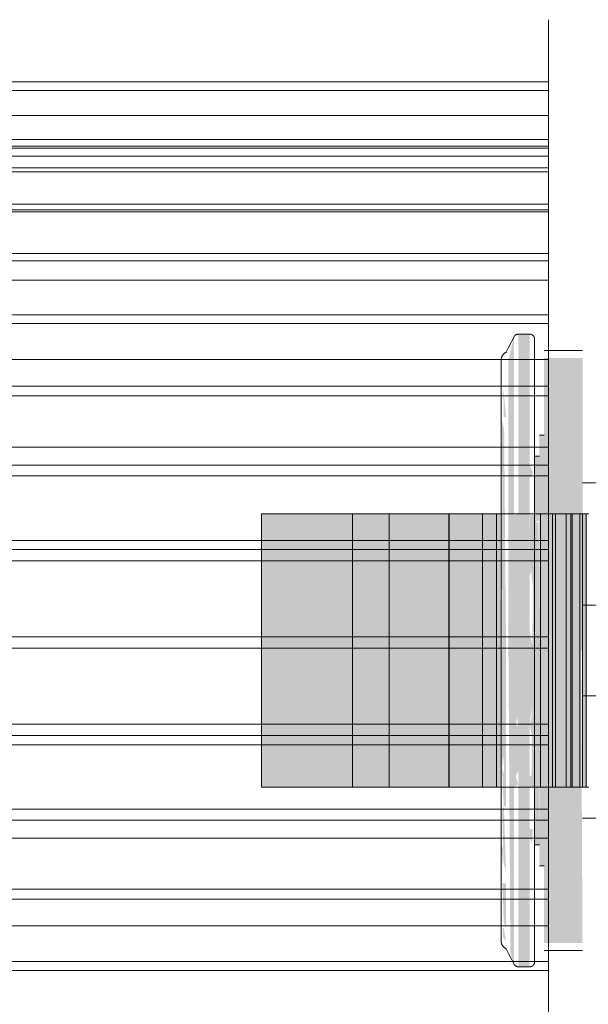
# Model space of a CAD drawing. Header units: metres. Extents: x -54598 to 1827199, y -329446 to -256744.
# Tile 122 of 256: x 27779 to 28016, y -268202 to -267791. Entities that reach past the tile are written whole.
import ezdxf

# ---------------------------------------------------------------- set-up
doc = ezdxf.new("R2010")
doc.units = ezdxf.units.M
doc.layers.add('M-EQPM', color=7, linetype='Continuous', lineweight=20)
doc.layers.add('P-PIPE', color=7, linetype='Continuous', lineweight=20)

# ---------------------------------------------------------------- blocks, each defined once
blk = doc.blocks.new('Tecofi_VPI4448-02_Затвор дисковый поворотный с ручкой - Затвор дисковый поворотный_VPI 4448-02-669455-В_Этаж 01_Сводный')
at = {"layer": 'P-PIPE', "color": 1}
for p, q in [((-947.65, 27833.05), (-948.81, 27830.81)), ((-944.36, 27833.6), (-946.77, 27833.6)), ((-948.81, 27830.81), (-949.31, 27829.84)), ((-933.36, 27830.18), (-941.36, 27830.18)), ((-941.36, 27812.53), (-942.36, 27812.53)), ((-942.36, 27808.14), (-943.36, 27808.14)), ((-923.36, 27802.58), (-933.36, 27802.58)), ((-1000.36, 27796.08), (-981.36, 27796.08)), ((-997.36, 27796.08), (-1000.36, 27796.08)), ((-1000.36, 27739.08), (-1000.36, 27796.08)), ((-981.36, 27796.08), (-982.36, 27796.08)), ((-981.36, 27796.08), (-981.36, 27739.08)), ((-981.36, 27796.08), (-978.51, 27796.08)), ((-973.72, 27796.08), (-981.36, 27796.08)), ((-981.36, 27739.08), (-981.36, 27796.08)), ((-978.51, 27796.08), (-955.1, 27796.08)), ((-973.72, 27739.08), (-973.72, 27796.08)), ((-962.96, 27796.08), (-964.19, 27796.08)), ((-961.26, 27796.08), (-961.17, 27796.08)), ((-961.26, 27739.08), (-961.26, 27796.08)), ((-961.24, 27739.08), (-961.24, 27796.08)), ((-961.17, 27796.08), (-951.28, 27796.08)), ((-961.17, 27739.08), (-961.17, 27796.08)), ((-955.1, 27796.08), (-950.36, 27796.08)), ((-954.2, 27739.08), (-954.2, 27796.08)), ((-951.28, 27796.08), (-939.61, 27796.08)), ((-951.28, 27739.08), (-951.28, 27796.08)), ((-950.36, 27739.08), (-950.36, 27796.08)), ((-950.36, 27796.08), (-933.36, 27796.08)), ((-950.36, 27739.08), (-950.36, 27796.08)), ((-942.15, 27796.08), (-942.15, 27739.08)), ((-939.61, 27796.08), (-939.86, 27796.08)), ((-939.86, 27796.08), (-937.95, 27796.08)), ((-939.6, 27739.08), (-939.6, 27796.08)), ((-938.97, 27796.08), (-938.97, 27739.08)), ((-937.95, 27796.08), (-937.5, 27796.08)), ((-937.5, 27796.08), (-936.76, 27796.08)), ((-934.97, 27796.08), (-937.15, 27796.08)), ((-936.76, 27796.08), (-936.97, 27796.08)), ((-936.97, 27796.08), (-935.17, 27796.08)), ((-936.75, 27739.08), (-936.75, 27796.08)), ((-935.49, 27796.08), (-936.17, 27796.08)), ((-935.79, 27796.08), (-935.79, 27739.08)), ((-935.55, 27796.08), (-935.49, 27796.08)), ((-935.55, 27739.08), (-935.55, 27796.08)), ((-935.49, 27739.08), (-935.49, 27796.08)), ((-935.17, 27796.08), (-934.76, 27796.08)), ((-934.76, 27796.08), (-933.91, 27796.08)), ((-933.91, 27796.08), (-934.09, 27796.08)), ((-934.09, 27796.08), (-932.39, 27796.08)), ((-933.9, 27739.08), (-933.9, 27796.08)), ((-933.36, 27739.08), (-933.36, 27796.08)), ((-932.61, 27796.08), (-932.61, 27739.08)), ((-932.39, 27796.08), (-932.02, 27796.08)), ((-818.95, 27777.03), (-933.36, 27777.03)), ((-949.31, 27767.58), (-949.31, 27767.58)), ((-949.31, 27767.58), (-949.31, 27767.58)), ((-943.36, 27767.58), (-943.36, 27767.58)), ((-943.36, 27767.58), (-943.36, 27767.58)), ((-942.36, 27767.58), (-942.36, 27767.58)), ((-942.36, 27767.58), (-942.36, 27767.58)), ((-942.36, 27767.58), (-942.36, 27767.58)), ((-942.36, 27767.58), (-942.36, 27767.58)), ((-941.36, 27767.58), (-941.36, 27767.58)), ((-941.36, 27767.58), (-941.36, 27767.58)), ((-941.36, 27767.58), (-941.36, 27767.58)), ((-941.36, 27767.58), (-941.36, 27767.58)), ((-933.36, 27767.58), (-933.36, 27767.58)), ((-933.36, 27767.58), (-933.36, 27767.58)), ((-933.36, 27767.58), (-933.36, 27767.58)), ((-933.36, 27767.58), (-933.36, 27767.58)), ((-933.36, 27767.58), (-933.36, 27767.58)), ((-933.36, 27767.58), (-933.36, 27767.58)), ((-933.36, 27758.13), (-818.95, 27758.13)), ((-1000.36, 27739.08), (-997.36, 27739.08)), ((-981.36, 27739.08), (-1000.36, 27739.08)), ((-982.36, 27739.08), (-981.36, 27739.08)), ((-981.36, 27739.08), (-973.72, 27739.08)), ((-978.51, 27739.08), (-981.36, 27739.08)), ((-955.1, 27739.08), (-978.51, 27739.08)), ((-964.19, 27739.08), (-962.96, 27739.08)), ((-961.17, 27739.08), (-961.26, 27739.08)), ((-951.28, 27739.08), (-961.17, 27739.08)), ((-950.36, 27739.08), (-955.1, 27739.08)), ((-939.61, 27739.08), (-951.28, 27739.08)), ((-933.36, 27739.08), (-950.36, 27739.08)), ((-937.95, 27739.08), (-939.86, 27739.08)), ((-939.86, 27739.08), (-939.61, 27739.08)), ((-937.5, 27739.08), (-937.95, 27739.08)), ((-936.76, 27739.08), (-937.5, 27739.08)), ((-937.15, 27739.08), (-934.97, 27739.08)), ((-935.17, 27739.08), (-936.97, 27739.08)), ((-936.97, 27739.08), (-936.76, 27739.08)), ((-936.17, 27739.08), (-935.49, 27739.08)), ((-935.49, 27739.08), (-935.55, 27739.08)), ((-934.76, 27739.08), (-935.17, 27739.08)), ((-933.91, 27739.08), (-934.76, 27739.08)), ((-932.39, 27739.08), (-934.09, 27739.08)), ((-934.09, 27739.08), (-933.91, 27739.08)), ((-932.02, 27739.08), (-932.39, 27739.08)), ((-933.36, 27732.58), (-923.36, 27732.58)), ((-943.36, 27727.02), (-942.36, 27727.02)), ((-942.36, 27722.63), (-941.36, 27722.63)), ((-949.31, 27705.32), (-948.81, 27704.35)), ((-941.36, 27704.98), (-933.36, 27704.98)), ((-948.81, 27704.35), (-947.65, 27702.1)), ((-946.77, 27701.56), (-944.36, 27701.56))]:
    blk.add_line(p, q, dxfattribs=at)
at = {"layer": 'P-PIPE', "color": 1, "flags": 128}
for points in [[(-947.65, 27833.05), (-947.64, 27833.09), (-947.62, 27833.12), (-947.59, 27833.16), (-947.57, 27833.19), (-947.55, 27833.22), (-947.52, 27833.25), (-947.49, 27833.28), (-947.47, 27833.31), (-947.44, 27833.34), (-947.41, 27833.36), (-947.38, 27833.39), (-947.34, 27833.41), (-947.31, 27833.44), (-947.28, 27833.46), (-947.24, 27833.48), (-947.21, 27833.49), (-947.17, 27833.51), (-947.13, 27833.53), (-947.09, 27833.54), (-947.06, 27833.55), (-947.02, 27833.56), (-946.98, 27833.57), (-946.94, 27833.58), (-946.9, 27833.59), (-946.86, 27833.59), (-946.82, 27833.6), (-946.78, 27833.6), (-946.77, 27833.6)], [(-944.36, 27833.6), (-944.32, 27833.6), (-944.28, 27833.59), (-944.24, 27833.59), (-944.2, 27833.58), (-944.16, 27833.58), (-944.12, 27833.57), (-944.08, 27833.56), (-944.04, 27833.55), (-944.01, 27833.53), (-943.97, 27833.52), (-943.93, 27833.5), (-943.9, 27833.48), (-943.86, 27833.46), (-943.83, 27833.44), (-943.79, 27833.42), (-943.76, 27833.4), (-943.73, 27833.37), (-943.7, 27833.35), (-943.67, 27833.32), (-943.64, 27833.29), (-943.61, 27833.26), (-943.59, 27833.23), (-943.56, 27833.2), (-943.54, 27833.17), (-943.52, 27833.14), (-943.5, 27833.1), (-943.48, 27833.07), (-943.46, 27833.03), (-943.44, 27833), (-943.43, 27832.96), (-943.41, 27832.92), (-943.4, 27832.88), (-943.39, 27832.84), (-943.38, 27832.81), (-943.37, 27832.77), (-943.37, 27832.73), (-943.36, 27832.69), (-943.36, 27832.65), (-943.36, 27832.61), (-943.36, 27832.6)], [(-943.36, 27767.58), (-943.36, 27770.18), (-943.36, 27772.77), (-943.36, 27775.36), (-943.36, 27777.94), (-943.36, 27780.5), (-943.36, 27783.03), (-943.36, 27785.55), (-943.36, 27788.03), (-943.36, 27790.48), (-943.36, 27792.9), (-943.36, 27795.27), (-943.36, 27797.6), (-943.36, 27799.88), (-943.36, 27802.12), (-943.36, 27804.29), (-943.36, 27806.41), (-943.36, 27808.46), (-943.36, 27810.45), (-943.36, 27812.37), (-943.36, 27814.22), (-943.36, 27815.99), (-943.36, 27817.69), (-943.36, 27819.31), (-943.36, 27820.84), (-943.36, 27822.29), (-943.36, 27823.65), (-943.36, 27824.92), (-943.36, 27826.1), (-943.36, 27827.19), (-943.36, 27828.18), (-943.36, 27829.07), (-943.36, 27829.87), (-943.36, 27830.56), (-943.36, 27831.16), (-943.36, 27831.65), (-943.36, 27832.04), (-943.36, 27832.33), (-943.36, 27832.51), (-943.36, 27832.59), (-943.36, 27832.6)], [(-943.36, 27832.6), (-943.36, 27832.54), (-943.36, 27832.39), (-943.36, 27832.13), (-943.36, 27831.77), (-943.36, 27831.3), (-943.36, 27830.73), (-943.36, 27830.06), (-943.36, 27829.3), (-943.36, 27828.43), (-943.36, 27827.46), (-943.36, 27826.4), (-943.36, 27825.25), (-943.36, 27824), (-943.36, 27822.67), (-943.36, 27821.24), (-943.36, 27819.73), (-943.36, 27818.13), (-943.36, 27816.46), (-943.36, 27814.71), (-943.36, 27812.88), (-943.36, 27810.98), (-943.36, 27809), (-943.36, 27806.97), (-943.36, 27804.87), (-943.36, 27802.71), (-943.36, 27800.49), (-943.36, 27798.22), (-943.36, 27795.91), (-943.36, 27793.54), (-943.36, 27791.14), (-943.36, 27788.7), (-943.36, 27786.22), (-943.36, 27783.71), (-943.36, 27781.18), (-943.36, 27778.63), (-943.36, 27776.06), (-943.36, 27773.47), (-943.36, 27770.88), (-943.36, 27768.28), (-943.36, 27767.58)], [(-950.36, 27828.08), (-950.36, 27828.16), (-950.35, 27828.24), (-950.34, 27828.32), (-950.33, 27828.4), (-950.32, 27828.48), (-950.3, 27828.55), (-950.28, 27828.63), (-950.26, 27828.71), (-950.23, 27828.78), (-950.2, 27828.86), (-950.17, 27828.93), (-950.13, 27829), (-950.09, 27829.07), (-950.05, 27829.14), (-950.01, 27829.21), (-949.96, 27829.27), (-949.91, 27829.34), (-949.86, 27829.4), (-949.81, 27829.46), (-949.75, 27829.51), (-949.69, 27829.57), (-949.63, 27829.62), (-949.57, 27829.67), (-949.5, 27829.72), (-949.44, 27829.76), (-949.37, 27829.8), (-949.31, 27829.84)], [(-950.36, 27767.58), (-950.36, 27770), (-950.36, 27772.41), (-950.36, 27774.82), (-950.36, 27777.22), (-950.36, 27779.6), (-950.36, 27781.96), (-950.36, 27784.3), (-950.36, 27786.61), (-950.36, 27788.89), (-950.36, 27791.14), (-950.36, 27793.35), (-950.36, 27795.52), (-950.36, 27797.64), (-950.36, 27799.72), (-950.36, 27801.74), (-950.36, 27803.71), (-950.36, 27805.62), (-950.36, 27807.47), (-950.36, 27809.26), (-950.36, 27810.98), (-950.36, 27812.63), (-950.36, 27814.21), (-950.36, 27815.71), (-950.36, 27817.14), (-950.36, 27818.49), (-950.36, 27819.75), (-950.36, 27820.94), (-950.36, 27822.03), (-950.36, 27823.05), (-950.36, 27823.97), (-950.36, 27824.8), (-950.36, 27825.54), (-950.36, 27826.19), (-950.36, 27826.74), (-950.36, 27827.2), (-950.36, 27827.56), (-950.36, 27827.83), (-950.36, 27828), (-950.36, 27828.07), (-950.36, 27828.08)], [(-950.36, 27828.08), (-950.36, 27828.03), (-950.36, 27827.88), (-950.36, 27827.64), (-950.36, 27827.31), (-950.36, 27826.87), (-950.36, 27826.34), (-950.36, 27825.72), (-950.36, 27825.01), (-950.36, 27824.2), (-950.36, 27823.3), (-950.36, 27822.32), (-950.36, 27821.24), (-950.36, 27820.08), (-950.36, 27818.84), (-950.36, 27817.51), (-950.36, 27816.11), (-950.36, 27814.62), (-950.36, 27813.06), (-950.36, 27811.43), (-950.36, 27809.73), (-950.36, 27807.96), (-950.36, 27806.13), (-950.36, 27804.23), (-950.36, 27802.28), (-950.36, 27800.27), (-950.36, 27798.2), (-950.36, 27796.09), (-950.36, 27793.94), (-950.36, 27791.74), (-950.36, 27789.5), (-950.36, 27787.23), (-950.36, 27784.92), (-950.36, 27782.59), (-950.36, 27780.24), (-950.36, 27777.86), (-950.36, 27775.47), (-950.36, 27773.06), (-950.36, 27770.65), (-950.36, 27768.23), (-950.36, 27767.58)], [(-950.36, 27767.58), (-950.36, 27765.16), (-950.36, 27762.74), (-950.36, 27760.34), (-950.36, 27757.94), (-950.36, 27755.56), (-950.36, 27753.2), (-950.36, 27750.86), (-950.36, 27748.55), (-950.36, 27746.27), (-950.36, 27744.02), (-950.36, 27741.81), (-950.36, 27739.64), (-950.36, 27737.52), (-950.36, 27735.44), (-950.36, 27733.42), (-950.36, 27731.45), (-950.36, 27729.54), (-950.36, 27727.69), (-950.36, 27725.9), (-950.36, 27724.18), (-950.36, 27722.53), (-950.36, 27720.95), (-950.36, 27719.44), (-950.36, 27718.02), (-950.36, 27716.67), (-950.36, 27715.4), (-950.36, 27714.22), (-950.36, 27713.12), (-950.36, 27712.11), (-950.36, 27711.19), (-950.36, 27710.36), (-950.36, 27709.62), (-950.36, 27708.97), (-950.36, 27708.42), (-950.36, 27707.96), (-950.36, 27707.6), (-950.36, 27707.33), (-950.36, 27707.16), (-950.36, 27707.08), (-950.36, 27707.08)], [(-950.36, 27707.08), (-950.36, 27707.13), (-950.36, 27707.27), (-950.36, 27707.51), (-950.36, 27707.85), (-950.36, 27708.28), (-950.36, 27708.81), (-950.36, 27709.43), (-950.36, 27710.15), (-950.36, 27710.96), (-950.36, 27711.85), (-950.36, 27712.84), (-950.36, 27713.92), (-950.36, 27715.08), (-950.36, 27716.32), (-950.36, 27717.65), (-950.36, 27719.05), (-950.36, 27720.54), (-950.36, 27722.09), (-950.36, 27723.73), (-950.36, 27725.43), (-950.36, 27727.2), (-950.36, 27729.03), (-950.36, 27730.93), (-950.36, 27732.88), (-950.36, 27734.89), (-950.36, 27736.95), (-950.36, 27739.06), (-950.36, 27741.22), (-950.36, 27743.42), (-950.36, 27745.66), (-950.36, 27747.93), (-950.36, 27750.23), (-950.36, 27752.56), (-950.36, 27754.92), (-950.36, 27757.3), (-950.36, 27759.69), (-950.36, 27762.09), (-950.36, 27764.51), (-950.36, 27766.93), (-950.36, 27767.58)], [(-943.36, 27767.58), (-943.36, 27764.98), (-943.36, 27762.38), (-943.36, 27759.79), (-943.36, 27757.22), (-943.36, 27754.66), (-943.36, 27752.12), (-943.36, 27749.61), (-943.36, 27747.13), (-943.36, 27744.67), (-943.36, 27742.26), (-943.36, 27739.88), (-943.36, 27737.55), (-943.36, 27735.27), (-943.36, 27733.04), (-943.36, 27730.87), (-943.36, 27728.75), (-943.36, 27726.7), (-943.36, 27724.71), (-943.36, 27722.79), (-943.36, 27720.94), (-943.36, 27719.16), (-943.36, 27717.47), (-943.36, 27715.85), (-943.36, 27714.32), (-943.36, 27712.87), (-943.36, 27711.51), (-943.36, 27710.24), (-943.36, 27709.06), (-943.36, 27707.97), (-943.36, 27706.98), (-943.36, 27706.09), (-943.36, 27705.29), (-943.36, 27704.59), (-943.36, 27704), (-943.36, 27703.51), (-943.36, 27703.12), (-943.36, 27702.83), (-943.36, 27702.64), (-943.36, 27702.56), (-943.36, 27702.56)], [(-943.36, 27702.56), (-943.36, 27702.61), (-943.36, 27702.77), (-943.36, 27703.03), (-943.36, 27703.39), (-943.36, 27703.86), (-943.36, 27704.42), (-943.36, 27705.09), (-943.36, 27705.86), (-943.36, 27706.73), (-943.36, 27707.69), (-943.36, 27708.75), (-943.36, 27709.91), (-943.36, 27711.15), (-943.36, 27712.49), (-943.36, 27713.92), (-943.36, 27715.43), (-943.36, 27717.02), (-943.36, 27718.7), (-943.36, 27720.45), (-943.36, 27722.28), (-943.36, 27724.18), (-943.36, 27726.15), (-943.36, 27728.19), (-943.36, 27730.29), (-943.36, 27732.45), (-943.36, 27734.66), (-943.36, 27736.93), (-943.36, 27739.25), (-943.36, 27741.61), (-943.36, 27744.02), (-943.36, 27746.46), (-943.36, 27748.94), (-943.36, 27751.44), (-943.36, 27753.97), (-943.36, 27756.53), (-943.36, 27759.1), (-943.36, 27761.68), (-943.36, 27764.28), (-943.36, 27766.88), (-943.36, 27767.58)], [(-949.31, 27705.32), (-949.38, 27705.36), (-949.44, 27705.4), (-949.51, 27705.44), (-949.57, 27705.49), (-949.64, 27705.54), (-949.7, 27705.59), (-949.76, 27705.65), (-949.81, 27705.71), (-949.87, 27705.76), (-949.92, 27705.83), (-949.97, 27705.89), (-950.01, 27705.95), (-950.06, 27706.02), (-950.1, 27706.09), (-950.13, 27706.16), (-950.17, 27706.23), (-950.2, 27706.31), (-950.23, 27706.38), (-950.26, 27706.46), (-950.28, 27706.53), (-950.3, 27706.61), (-950.32, 27706.69), (-950.33, 27706.77), (-950.34, 27706.85), (-950.35, 27706.93), (-950.36, 27707.01), (-950.36, 27707.08)], [(-946.77, 27701.56), (-946.81, 27701.56), (-946.84, 27701.56), (-946.88, 27701.57), (-946.92, 27701.57), (-946.96, 27701.58), (-947, 27701.59), (-947.04, 27701.6), (-947.08, 27701.61), (-947.12, 27701.62), (-947.15, 27701.64), (-947.19, 27701.66), (-947.23, 27701.67), (-947.26, 27701.69), (-947.3, 27701.71), (-947.33, 27701.73), (-947.36, 27701.76), (-947.39, 27701.78), (-947.42, 27701.81), (-947.45, 27701.84), (-947.48, 27701.86), (-947.51, 27701.89), (-947.54, 27701.92), (-947.56, 27701.95), (-947.58, 27701.99), (-947.61, 27702.02), (-947.63, 27702.05), (-947.65, 27702.09), (-947.65, 27702.1)], [(-943.36, 27702.56), (-943.36, 27702.52), (-943.36, 27702.48), (-943.36, 27702.44), (-943.37, 27702.4), (-943.38, 27702.36), (-943.39, 27702.32), (-943.4, 27702.28), (-943.41, 27702.25), (-943.42, 27702.21), (-943.44, 27702.17), (-943.45, 27702.13), (-943.47, 27702.1), (-943.49, 27702.06), (-943.51, 27702.03), (-943.53, 27702), (-943.56, 27701.96), (-943.58, 27701.93), (-943.61, 27701.9), (-943.63, 27701.87), (-943.66, 27701.84), (-943.69, 27701.82), (-943.72, 27701.79), (-943.75, 27701.76), (-943.78, 27701.74), (-943.82, 27701.72), (-943.85, 27701.7), (-943.89, 27701.68), (-943.92, 27701.66), (-943.96, 27701.64), (-944, 27701.63), (-944.03, 27701.61), (-944.07, 27701.6), (-944.11, 27701.59), (-944.15, 27701.58), (-944.19, 27701.57), (-944.23, 27701.57), (-944.27, 27701.56), (-944.31, 27701.56), (-944.35, 27701.56), (-944.36, 27701.56)]]:
    blk.add_lwpolyline(points, dxfattribs=at)
blk = doc.blocks.new('ìáß_ß_Stratos_GIGA_Wilo - Stratos GIGA 100_3-33_22-669461-В_Этаж 01_Сводный')
at = {"layer": 'M-EQPM', "color": 1}
for p, q in [((-940.46, 27639.23), (-940.46, 27899.23)), ((-940.46, 27899.23), (-940.46, 27639.23)), ((-940.46, 27886.23), (-1152.77, 27886.23)), ((-940.46, 27884.47), (-1152.77, 27884.47)), ((-940.46, 27884.47), (-1152.77, 27884.47)), ((-940.46, 27885.03), (-940.46, 27885.03)), ((-940.46, 27885.03), (-940.46, 27874.23)), ((-940.46, 27883.48), (-940.46, 27883.06)), ((-940.46, 27883.06), (-940.46, 27883.48)), ((-940.46, 27883.48), (-940.46, 27872.84)), ((-940.46, 27883.06), (-940.46, 27872.43)), ((-940.46, 27879.25), (-1152.77, 27879.25)), ((-940.46, 27879.25), (-1152.77, 27879.25)), ((-940.46, 27878.46), (-940.46, 27877.64)), ((-940.46, 27877.64), (-940.46, 27878.46)), ((-940.46, 27878.46), (-940.46, 27868.31)), ((-940.46, 27877.64), (-940.46, 27867.49)), ((-1152.77, 27874.23), (-940.46, 27874.23)), ((-940.46, 27874.23), (-1152.77, 27874.23)), ((-1152.77, 27872.84), (-940.46, 27872.84)), ((-1152.77, 27872.84), (-940.46, 27872.84)), ((-1152.77, 27872.43), (-940.46, 27872.43)), ((-1152.77, 27872.43), (-940.46, 27872.43)), ((-940.46, 27872.84), (-940.46, 27872.43)), ((-940.46, 27870.71), (-1152.77, 27870.71)), ((-940.46, 27870.71), (-1152.77, 27870.71)), ((-940.46, 27870.11), (-940.46, 27868.92)), ((-940.46, 27868.92), (-940.46, 27870.11)), ((-940.46, 27870.11), (-940.46, 27860.76)), ((-1152.77, 27868.31), (-940.46, 27868.31)), ((-1152.77, 27868.31), (-940.46, 27868.31)), ((-1152.77, 27867.49), (-940.46, 27867.49)), ((-1152.77, 27867.49), (-940.46, 27867.49)), ((-940.46, 27868.92), (-940.46, 27859.56)), ((-940.46, 27868.31), (-940.46, 27867.49)), ((-1152.77, 27860.76), (-940.46, 27860.76)), ((-1152.77, 27860.76), (-940.46, 27860.76)), ((-1152.77, 27859.56), (-940.46, 27859.56)), ((-1152.77, 27859.56), (-940.46, 27859.56)), ((-940.46, 27859.14), (-1152.77, 27859.14)), ((-940.46, 27859.14), (-1152.77, 27859.14)), ((-940.46, 27860.76), (-940.46, 27859.56)), ((-940.46, 27858.71), (-940.46, 27857.17)), ((-940.46, 27857.17), (-940.46, 27858.71)), ((-940.46, 27858.71), (-940.46, 27850.43)), ((-940.46, 27857.17), (-940.46, 27848.89)), ((-1152.77, 27850.43), (-940.46, 27850.43)), ((-1152.77, 27850.43), (-940.46, 27850.43)), ((-1152.77, 27848.89), (-940.46, 27848.89)), ((-1152.77, 27848.89), (-940.46, 27848.89)), ((-940.46, 27850.43), (-940.46, 27848.89)), ((-940.46, 27844.86), (-1152.77, 27844.86)), ((-940.46, 27844.86), (-1152.77, 27844.86)), ((-940.46, 27844.58), (-940.46, 27842.74)), ((-940.46, 27842.74), (-940.46, 27844.58)), ((-940.46, 27844.58), (-940.46, 27837.64)), ((-940.46, 27842.74), (-940.46, 27835.8)), ((-1152.77, 27837.64), (-940.46, 27837.64)), ((-1152.77, 27837.64), (-940.46, 27837.64)), ((-940.46, 27837.64), (-940.46, 27835.8)), ((-1152.77, 27835.8), (-940.46, 27835.8)), ((-1152.77, 27835.8), (-940.46, 27835.8)), ((-940.46, 27828.33), (-1152.77, 27828.33)), ((-940.46, 27828.33), (-1152.77, 27828.33)), ((-940.46, 27828.17), (-940.46, 27826.09)), ((-940.46, 27826.09), (-940.46, 27828.17)), ((-940.46, 27828.17), (-940.46, 27822.77)), ((-940.46, 27826.09), (-940.46, 27820.69)), ((-1152.77, 27822.77), (-940.46, 27822.77)), ((-1152.77, 27822.77), (-940.46, 27822.77)), ((-940.46, 27822.77), (-940.46, 27820.69)), ((-1152.77, 27820.69), (-940.46, 27820.69)), ((-1152.77, 27820.69), (-940.46, 27820.69)), ((-940.46, 27810.03), (-1152.77, 27810.03)), ((-940.46, 27810.03), (-1152.77, 27810.03)), ((-940.46, 27809.96), (-940.46, 27807.71)), ((-940.46, 27807.71), (-940.46, 27809.96)), ((-940.46, 27809.96), (-940.46, 27806.27)), ((-940.46, 27807.71), (-940.46, 27804.01)), ((-1152.77, 27806.27), (-940.46, 27806.27)), ((-1152.77, 27806.27), (-940.46, 27806.27)), ((-940.46, 27806.27), (-940.46, 27804.01)), ((-1152.77, 27804.01), (-940.46, 27804.01)), ((-1152.77, 27804.01), (-940.46, 27804.01)), ((-940.46, 27790.54), (-1152.77, 27790.54)), ((-940.46, 27790.54), (-1152.77, 27790.54)), ((-940.46, 27790.52), (-940.46, 27788.16)), ((-940.46, 27788.16), (-940.46, 27790.52)), ((-940.46, 27790.52), (-940.46, 27788.64)), ((-1152.77, 27788.64), (-940.46, 27788.64)), ((-1152.77, 27788.64), (-940.46, 27788.64)), ((-940.46, 27788.64), (-940.46, 27786.28)), ((-940.46, 27788.16), (-940.46, 27786.28)), ((-1152.77, 27786.28), (-940.46, 27786.28)), ((-1152.77, 27786.28), (-940.46, 27786.28)), ((-940.46, 27770.43), (-1152.77, 27770.43)), ((-1152.77, 27770.43), (-940.46, 27770.43)), ((-1152.77, 27770.43), (-940.46, 27770.43)), ((-940.46, 27770.43), (-940.46, 27768.03)), ((-940.46, 27768.03), (-940.46, 27770.43)), ((-940.46, 27770.43), (-940.46, 27768.03)), ((-940.46, 27769.23), (-940.46, 27769.23)), ((-940.46, 27769.23), (-940.46, 27769.23)), ((-1152.77, 27768.03), (-940.46, 27768.03)), ((-1152.77, 27768.03), (-940.46, 27768.03)), ((-1152.77, 27768.03), (-940.46, 27768.03)), ((-1152.77, 27752.18), (-940.46, 27752.18)), ((-1152.77, 27752.18), (-940.46, 27752.18)), ((-940.46, 27752.18), (-940.46, 27750.3)), ((-940.46, 27752.18), (-940.46, 27749.81)), ((-940.46, 27750.3), (-940.46, 27747.94)), ((-940.46, 27747.94), (-940.46, 27750.3)), ((-1152.77, 27749.81), (-940.46, 27749.81)), ((-1152.77, 27749.81), (-940.46, 27749.81)), ((-1152.77, 27747.92), (-940.46, 27747.92)), ((-1152.77, 27747.92), (-940.46, 27747.92)), ((-940.46, 27749.81), (-940.46, 27747.94)), ((-1152.77, 27734.44), (-940.46, 27734.44)), ((-1152.77, 27734.44), (-940.46, 27734.44)), ((-940.46, 27734.44), (-940.46, 27730.75)), ((-940.46, 27734.44), (-940.46, 27732.19)), ((-1152.77, 27732.19), (-940.46, 27732.19)), ((-1152.77, 27732.19), (-940.46, 27732.19)), ((-940.46, 27732.19), (-940.46, 27728.5)), ((-940.46, 27730.75), (-940.46, 27728.5)), ((-940.46, 27728.5), (-940.46, 27730.75)), ((-1152.77, 27728.42), (-940.46, 27728.42)), ((-1152.77, 27728.42), (-940.46, 27728.42)), ((-1152.77, 27717.77), (-940.46, 27717.77)), ((-1152.77, 27717.77), (-940.46, 27717.77)), ((-940.46, 27717.77), (-940.46, 27712.37)), ((-940.46, 27717.77), (-940.46, 27715.69)), ((-1152.77, 27715.69), (-940.46, 27715.69)), ((-1152.77, 27715.69), (-940.46, 27715.69)), ((-940.46, 27715.69), (-940.46, 27710.29)), ((-940.46, 27712.37), (-940.46, 27710.29)), ((-940.46, 27710.29), (-940.46, 27712.37)), ((-1152.77, 27710.13), (-940.46, 27710.13)), ((-1152.77, 27710.13), (-940.46, 27710.13)), ((-1152.77, 27702.66), (-940.46, 27702.66)), ((-1152.77, 27702.66), (-940.46, 27702.66)), ((-1152.77, 27700.82), (-940.46, 27700.82)), ((-1152.77, 27700.82), (-940.46, 27700.82)), ((-940.46, 27702.66), (-940.46, 27695.71)), ((-940.46, 27702.66), (-940.46, 27700.82)), ((-940.46, 27700.82), (-940.46, 27693.87)), ((-940.46, 27695.71), (-940.46, 27693.87)), ((-940.46, 27693.87), (-940.46, 27695.71))]:
    blk.add_line(p, q, dxfattribs=at)
blk = doc.blocks.new('Tecofi_VPI4448-02_Затвор дисковый поворотный с ручкой - Затвор дисковый поворотный_VPI 4448-02-V12-В_Этаж 01_Сводный')
at = {"layer": 'P-PIPE'}
for points in [[(-947.65, 27767.58), (-947.65, 27833.05), (-948.81, 27828.28), (-948.81, 27767.58)], [(-946.77, 27767.58), (-944.36, 27767.58), (-944.36, 27833.6), (-946.77, 27833.6), (-946.77, 27770.49)], [(-933.67, 27767.58), (-933.36, 27767.58), (-933.36, 27828.61), (-941.36, 27828.61), (-941.36, 27767.58)], [(-942.36, 27767.58), (-941.36, 27767.58), (-941.36, 27812.53), (-942.36, 27812.53), (-942.36, 27769.28)], [(-981.36, 27739.08), (-981.36, 27796.08), (-1000.36, 27796.08), (-1000.36, 27739.08)], [(-981.26, 27739.08), (-978.51, 27739.08), (-978.51, 27796.08), (-981.36, 27796.08), (-981.36, 27739.08)], [(-955.1, 27739.08), (-955.1, 27796.08), (-978.51, 27796.08), (-978.51, 27739.08)], [(-955.1, 27739.08), (-950.36, 27739.08), (-950.52, 27796.08), (-955.1, 27796.08), (-955.1, 27784.07)], [(-932.39, 27739.08), (-932.39, 27796.08), (-933.36, 27796.08), (-933.36, 27739.08)], [(-947.65, 27702.1), (-947.65, 27767.58), (-948.81, 27767.58), (-948.41, 27704.6)], [(-946.77, 27701.56), (-944.36, 27701.56), (-944.36, 27767.58), (-946.77, 27767.58), (-946.77, 27704.07)], [(-942.36, 27722.63), (-941.36, 27722.63), (-941.36, 27767.58), (-942.36, 27767.58), (-942.36, 27725.64)], [(-941.36, 27706.55), (-933.36, 27706.55), (-933.67, 27767.58), (-941.36, 27767.58), (-941.36, 27712.59)], [(-932.21, 27739.08), (-932.02, 27739.08), (-932.39, 27739.08)]]:
    blk.add_hatch(color=37, dxfattribs=at).paths.add_polyline_path(points)
h = blk.add_hatch(color=37, dxfattribs=at)
h.paths.add_polyline_path([(-949.31, 27816.26), (-949.88, 27822.37), (-949.79, 27816.33)])
h.paths.add_polyline_path([(-949.31, 27767.58), (-949.71, 27813.64), (-950.14, 27815.59), (-950.08, 27779.88), (-950.07, 27767.58)])
h = blk.add_hatch(color=37, dxfattribs=at)
h.paths.add_polyline_path([(-942.36, 27767.58), (-942.49, 27794.31), (-943.36, 27794.31), (-943.36, 27767.58)])
h.paths.add_polyline_path([(-943.36, 27796.08), (-942.36, 27796.08), (-942.36, 27808.14), (-943.36, 27808.14), (-943.36, 27798.28)])
h = blk.add_hatch(color=37, dxfattribs=at)
h.paths.add_polyline_path([(-944.36, 27783.17), (-943.97, 27784.58), (-943.9, 27794.28), (-944.36, 27792.84), (-944.36, 27784.07)])
h.paths.add_polyline_path([(-943.91, 27767.58), (-943.65, 27767.58), (-944.36, 27771.48), (-944.36, 27767.58)])
h.paths.add_polyline_path([(-944.36, 27803.55), (-943.7, 27804.66), (-944.36, 27806.23), (-944.36, 27804.66)])
h = blk.add_hatch(color=37, dxfattribs=at)
h.paths.add_polyline_path([(-942.36, 27739.08), (-942.36, 27740.85), (-943.36, 27740.85), (-943.36, 27794.31), (-942.36, 27794.74), (-942.36, 27796.08), (-944.36, 27795.8), (-943.97, 27782.52), (-943.72, 27781.16), (-943.97, 27753.69), (-944.36, 27751.99), (-943.94, 27749.88), (-944.01, 27741.51), (-944.36, 27741.25), (-944.36, 27739.08)])
h.paths.add_polyline_path([(-950.36, 27739.08), (-950.24, 27739.08), (-950.36, 27740.14)])
h.paths.add_polyline_path([(-946.77, 27751.79), (-947.26, 27751.92), (-946.99, 27753.86)])
h.paths.add_polyline_path([(-947.65, 27739.08), (-946.77, 27739.64), (-947.28, 27741.27), (-946.77, 27742.52), (-946.77, 27796.08), (-947.65, 27795.8), (-947.65, 27740.14)])
h.paths.add_polyline_path([(-950.08, 27779.88), (-950, 27791.07), (-950.07, 27796.08), (-950.36, 27795.8), (-950.19, 27780.21)])
h = blk.add_hatch(color=37, dxfattribs=at)
h.paths.add_polyline_path([(-949.31, 27709.88), (-949.31, 27718.9), (-950.07, 27719.08), (-949.79, 27710.72)])
h.paths.add_polyline_path([(-949.31, 27706.88), (-949.79, 27709.66), (-950.05, 27709.55), (-949.9, 27707.75)])
h.paths.add_polyline_path([(-949.96, 27726.16), (-950.27, 27727.02), (-950.1, 27722.11)])
h.paths.add_polyline_path([(-949.31, 27721.61), (-949.77, 27735.07), (-950.09, 27734.39), (-949.87, 27724.32), (-949.81, 27723.23)])
h.paths.add_polyline_path([(-949.77, 27735.07), (-949.31, 27735.15), (-949.31, 27767.58), (-950.36, 27767.58), (-950.1, 27742.98), (-949.9, 27737.19)])
h.paths.add_polyline_path([(-950.36, 27741.33), (-950.21, 27745.1), (-950.36, 27745.77)])
h.paths.add_polyline_path([(-949.75, 27741.97), (-950.1, 27742.98), (-949.81, 27745.77)])
h = blk.add_hatch(color=37, dxfattribs=at)
h.paths.add_polyline_path([(-943.98, 27727.07), (-943.73, 27730.29), (-944.36, 27730.29), (-944.36, 27728.93)])
h.paths.add_polyline_path([(-944.36, 27751.99), (-943.97, 27755.88), (-943.5, 27760.63), (-943.73, 27767.58), (-944.36, 27767.58), (-944.36, 27753.86)])
h = blk.add_hatch(color=37, dxfattribs=at)
h.paths.add_polyline_path([(-943.36, 27727.02), (-942.36, 27727.02), (-942.46, 27739.08), (-943.36, 27739.08), (-943.36, 27728.65)])
h.paths.add_polyline_path([(-943.36, 27740.85), (-942.36, 27740.85), (-942.36, 27767.58), (-943.36, 27767.58), (-943.36, 27745.1)])
at = {"layer": 'P-PIPE', "color": 1}
for p, q in [((-947.65, 27833.05), (-948.81, 27830.81)), ((-944.36, 27833.6), (-946.77, 27833.6)), ((-948.81, 27830.81), (-949.31, 27829.84)), ((-933.36, 27830.18), (-941.36, 27830.18)), ((-941.36, 27812.53), (-942.36, 27812.53)), ((-942.36, 27808.14), (-943.36, 27808.14)), ((-923.36, 27802.58), (-933.36, 27802.58)), ((-1000.36, 27796.08), (-981.36, 27796.08)), ((-997.36, 27796.08), (-1000.36, 27796.08)), ((-1000.36, 27739.08), (-1000.36, 27796.08)), ((-981.36, 27796.08), (-982.36, 27796.08)), ((-981.36, 27796.08), (-981.36, 27739.08)), ((-981.36, 27796.08), (-978.51, 27796.08)), ((-973.72, 27796.08), (-981.36, 27796.08)), ((-981.36, 27739.08), (-981.36, 27796.08)), ((-978.51, 27796.08), (-955.1, 27796.08)), ((-973.72, 27739.08), (-973.72, 27796.08)), ((-962.96, 27796.08), (-964.19, 27796.08)), ((-961.26, 27796.08), (-961.17, 27796.08)), ((-961.26, 27739.08), (-961.26, 27796.08)), ((-961.24, 27739.08), (-961.24, 27796.08)), ((-961.17, 27796.08), (-951.28, 27796.08)), ((-961.17, 27739.08), (-961.17, 27796.08)), ((-955.1, 27796.08), (-950.36, 27796.08)), ((-954.2, 27739.08), (-954.2, 27796.08)), ((-951.28, 27796.08), (-939.61, 27796.08)), ((-951.28, 27739.08), (-951.28, 27796.08)), ((-950.36, 27739.08), (-950.36, 27796.08)), ((-950.36, 27796.08), (-933.36, 27796.08)), ((-950.36, 27739.08), (-950.36, 27796.08)), ((-942.15, 27796.08), (-942.15, 27739.08)), ((-939.61, 27796.08), (-939.86, 27796.08)), ((-939.86, 27796.08), (-937.95, 27796.08)), ((-939.6, 27739.08), (-939.6, 27796.08)), ((-938.97, 27796.08), (-938.97, 27739.08)), ((-937.95, 27796.08), (-937.5, 27796.08)), ((-937.5, 27796.08), (-936.76, 27796.08)), ((-934.97, 27796.08), (-937.15, 27796.08)), ((-936.76, 27796.08), (-936.97, 27796.08)), ((-936.97, 27796.08), (-935.17, 27796.08)), ((-936.75, 27739.08), (-936.75, 27796.08)), ((-935.49, 27796.08), (-936.17, 27796.08)), ((-935.79, 27796.08), (-935.79, 27739.08)), ((-935.55, 27796.08), (-935.49, 27796.08)), ((-935.55, 27739.08), (-935.55, 27796.08)), ((-935.49, 27739.08), (-935.49, 27796.08)), ((-935.17, 27796.08), (-934.76, 27796.08)), ((-934.76, 27796.08), (-933.91, 27796.08)), ((-933.91, 27796.08), (-934.09, 27796.08)), ((-934.09, 27796.08), (-932.39, 27796.08)), ((-933.9, 27739.08), (-933.9, 27796.08)), ((-933.36, 27739.08), (-933.36, 27796.08)), ((-932.61, 27796.08), (-932.61, 27739.08)), ((-932.39, 27796.08), (-932.02, 27796.08)), ((-818.95, 27777.03), (-933.36, 27777.03)), ((-949.31, 27767.58), (-949.31, 27767.58)), ((-949.31, 27767.58), (-949.31, 27767.58)), ((-943.36, 27767.58), (-943.36, 27767.58)), ((-943.36, 27767.58), (-943.36, 27767.58)), ((-942.36, 27767.58), (-942.36, 27767.58)), ((-942.36, 27767.58), (-942.36, 27767.58)), ((-942.36, 27767.58), (-942.36, 27767.58)), ((-942.36, 27767.58), (-942.36, 27767.58)), ((-941.36, 27767.58), (-941.36, 27767.58)), ((-941.36, 27767.58), (-941.36, 27767.58)), ((-941.36, 27767.58), (-941.36, 27767.58)), ((-941.36, 27767.58), (-941.36, 27767.58)), ((-933.36, 27767.58), (-933.36, 27767.58)), ((-933.36, 27767.58), (-933.36, 27767.58)), ((-933.36, 27767.58), (-933.36, 27767.58)), ((-933.36, 27767.58), (-933.36, 27767.58)), ((-933.36, 27767.58), (-933.36, 27767.58)), ((-933.36, 27767.58), (-933.36, 27767.58)), ((-933.36, 27758.13), (-818.95, 27758.13)), ((-1000.36, 27739.08), (-997.36, 27739.08)), ((-981.36, 27739.08), (-1000.36, 27739.08)), ((-982.36, 27739.08), (-981.36, 27739.08)), ((-981.36, 27739.08), (-973.72, 27739.08)), ((-978.51, 27739.08), (-981.36, 27739.08)), ((-955.1, 27739.08), (-978.51, 27739.08)), ((-964.19, 27739.08), (-962.96, 27739.08)), ((-961.17, 27739.08), (-961.26, 27739.08)), ((-951.28, 27739.08), (-961.17, 27739.08)), ((-950.36, 27739.08), (-955.1, 27739.08)), ((-939.61, 27739.08), (-951.28, 27739.08)), ((-933.36, 27739.08), (-950.36, 27739.08)), ((-937.95, 27739.08), (-939.86, 27739.08)), ((-939.86, 27739.08), (-939.61, 27739.08)), ((-937.5, 27739.08), (-937.95, 27739.08)), ((-936.76, 27739.08), (-937.5, 27739.08)), ((-937.15, 27739.08), (-934.97, 27739.08)), ((-935.17, 27739.08), (-936.97, 27739.08)), ((-936.97, 27739.08), (-936.76, 27739.08)), ((-936.17, 27739.08), (-935.49, 27739.08)), ((-935.49, 27739.08), (-935.55, 27739.08)), ((-934.76, 27739.08), (-935.17, 27739.08)), ((-933.91, 27739.08), (-934.76, 27739.08)), ((-932.39, 27739.08), (-934.09, 27739.08)), ((-934.09, 27739.08), (-933.91, 27739.08)), ((-932.02, 27739.08), (-932.39, 27739.08)), ((-933.36, 27732.58), (-923.36, 27732.58)), ((-943.36, 27727.02), (-942.36, 27727.02)), ((-942.36, 27722.63), (-941.36, 27722.63)), ((-949.31, 27705.32), (-948.81, 27704.35)), ((-941.36, 27704.98), (-933.36, 27704.98)), ((-948.81, 27704.35), (-947.65, 27702.1)), ((-946.77, 27701.56), (-944.36, 27701.56))]:
    blk.add_line(p, q, dxfattribs=at)
at = {"layer": 'P-PIPE', "color": 1, "flags": 128}
for points in [[(-947.65, 27833.05), (-947.64, 27833.09), (-947.62, 27833.12), (-947.59, 27833.16), (-947.57, 27833.19), (-947.55, 27833.22), (-947.52, 27833.25), (-947.49, 27833.28), (-947.47, 27833.31), (-947.44, 27833.34), (-947.41, 27833.36), (-947.38, 27833.39), (-947.34, 27833.41), (-947.31, 27833.44), (-947.28, 27833.46), (-947.24, 27833.48), (-947.21, 27833.49), (-947.17, 27833.51), (-947.13, 27833.53), (-947.09, 27833.54), (-947.06, 27833.55), (-947.02, 27833.56), (-946.98, 27833.57), (-946.94, 27833.58), (-946.9, 27833.59), (-946.86, 27833.59), (-946.82, 27833.6), (-946.78, 27833.6), (-946.77, 27833.6)], [(-944.36, 27833.6), (-944.32, 27833.6), (-944.28, 27833.59), (-944.24, 27833.59), (-944.2, 27833.58), (-944.16, 27833.58), (-944.12, 27833.57), (-944.08, 27833.56), (-944.04, 27833.55), (-944.01, 27833.53), (-943.97, 27833.52), (-943.93, 27833.5), (-943.9, 27833.48), (-943.86, 27833.46), (-943.83, 27833.44), (-943.79, 27833.42), (-943.76, 27833.4), (-943.73, 27833.37), (-943.7, 27833.35), (-943.67, 27833.32), (-943.64, 27833.29), (-943.61, 27833.26), (-943.59, 27833.23), (-943.56, 27833.2), (-943.54, 27833.17), (-943.52, 27833.14), (-943.5, 27833.1), (-943.48, 27833.07), (-943.46, 27833.03), (-943.44, 27833), (-943.43, 27832.96), (-943.41, 27832.92), (-943.4, 27832.88), (-943.39, 27832.84), (-943.38, 27832.81), (-943.37, 27832.77), (-943.37, 27832.73), (-943.36, 27832.69), (-943.36, 27832.65), (-943.36, 27832.61), (-943.36, 27832.6)], [(-943.36, 27767.58), (-943.36, 27770.18), (-943.36, 27772.77), (-943.36, 27775.36), (-943.36, 27777.94), (-943.36, 27780.5), (-943.36, 27783.03), (-943.36, 27785.55), (-943.36, 27788.03), (-943.36, 27790.48), (-943.36, 27792.9), (-943.36, 27795.27), (-943.36, 27797.6), (-943.36, 27799.88), (-943.36, 27802.12), (-943.36, 27804.29), (-943.36, 27806.41), (-943.36, 27808.46), (-943.36, 27810.45), (-943.36, 27812.37), (-943.36, 27814.22), (-943.36, 27815.99), (-943.36, 27817.69), (-943.36, 27819.31), (-943.36, 27820.84), (-943.36, 27822.29), (-943.36, 27823.65), (-943.36, 27824.92), (-943.36, 27826.1), (-943.36, 27827.19), (-943.36, 27828.18), (-943.36, 27829.07), (-943.36, 27829.87), (-943.36, 27830.56), (-943.36, 27831.16), (-943.36, 27831.65), (-943.36, 27832.04), (-943.36, 27832.33), (-943.36, 27832.51), (-943.36, 27832.59), (-943.36, 27832.6)], [(-943.36, 27832.6), (-943.36, 27832.54), (-943.36, 27832.39), (-943.36, 27832.13), (-943.36, 27831.77), (-943.36, 27831.3), (-943.36, 27830.73), (-943.36, 27830.06), (-943.36, 27829.3), (-943.36, 27828.43), (-943.36, 27827.46), (-943.36, 27826.4), (-943.36, 27825.25), (-943.36, 27824), (-943.36, 27822.67), (-943.36, 27821.24), (-943.36, 27819.73), (-943.36, 27818.13), (-943.36, 27816.46), (-943.36, 27814.71), (-943.36, 27812.88), (-943.36, 27810.98), (-943.36, 27809), (-943.36, 27806.97), (-943.36, 27804.87), (-943.36, 27802.71), (-943.36, 27800.49), (-943.36, 27798.22), (-943.36, 27795.91), (-943.36, 27793.54), (-943.36, 27791.14), (-943.36, 27788.7), (-943.36, 27786.22), (-943.36, 27783.71), (-943.36, 27781.18), (-943.36, 27778.63), (-943.36, 27776.06), (-943.36, 27773.47), (-943.36, 27770.88), (-943.36, 27768.28), (-943.36, 27767.58)], [(-950.36, 27828.08), (-950.36, 27828.16), (-950.35, 27828.24), (-950.34, 27828.32), (-950.33, 27828.4), (-950.32, 27828.48), (-950.3, 27828.55), (-950.28, 27828.63), (-950.26, 27828.71), (-950.23, 27828.78), (-950.2, 27828.86), (-950.17, 27828.93), (-950.13, 27829), (-950.09, 27829.07), (-950.05, 27829.14), (-950.01, 27829.21), (-949.96, 27829.27), (-949.91, 27829.34), (-949.86, 27829.4), (-949.81, 27829.46), (-949.75, 27829.51), (-949.69, 27829.57), (-949.63, 27829.62), (-949.57, 27829.67), (-949.5, 27829.72), (-949.44, 27829.76), (-949.37, 27829.8), (-949.31, 27829.84)], [(-950.36, 27767.58), (-950.36, 27770), (-950.36, 27772.41), (-950.36, 27774.82), (-950.36, 27777.22), (-950.36, 27779.6), (-950.36, 27781.96), (-950.36, 27784.3), (-950.36, 27786.61), (-950.36, 27788.89), (-950.36, 27791.14), (-950.36, 27793.35), (-950.36, 27795.52), (-950.36, 27797.64), (-950.36, 27799.72), (-950.36, 27801.74), (-950.36, 27803.71), (-950.36, 27805.62), (-950.36, 27807.47), (-950.36, 27809.26), (-950.36, 27810.98), (-950.36, 27812.63), (-950.36, 27814.21), (-950.36, 27815.71), (-950.36, 27817.14), (-950.36, 27818.49), (-950.36, 27819.75), (-950.36, 27820.94), (-950.36, 27822.03), (-950.36, 27823.05), (-950.36, 27823.97), (-950.36, 27824.8), (-950.36, 27825.54), (-950.36, 27826.19), (-950.36, 27826.74), (-950.36, 27827.2), (-950.36, 27827.56), (-950.36, 27827.83), (-950.36, 27828), (-950.36, 27828.07), (-950.36, 27828.08)], [(-950.36, 27828.08), (-950.36, 27828.03), (-950.36, 27827.88), (-950.36, 27827.64), (-950.36, 27827.31), (-950.36, 27826.87), (-950.36, 27826.34), (-950.36, 27825.72), (-950.36, 27825.01), (-950.36, 27824.2), (-950.36, 27823.3), (-950.36, 27822.32), (-950.36, 27821.24), (-950.36, 27820.08), (-950.36, 27818.84), (-950.36, 27817.51), (-950.36, 27816.11), (-950.36, 27814.62), (-950.36, 27813.06), (-950.36, 27811.43), (-950.36, 27809.73), (-950.36, 27807.96), (-950.36, 27806.13), (-950.36, 27804.23), (-950.36, 27802.28), (-950.36, 27800.27), (-950.36, 27798.2), (-950.36, 27796.09), (-950.36, 27793.94), (-950.36, 27791.74), (-950.36, 27789.5), (-950.36, 27787.23), (-950.36, 27784.92), (-950.36, 27782.59), (-950.36, 27780.24), (-950.36, 27777.86), (-950.36, 27775.47), (-950.36, 27773.06), (-950.36, 27770.65), (-950.36, 27768.23), (-950.36, 27767.58)], [(-950.36, 27767.58), (-950.36, 27765.16), (-950.36, 27762.74), (-950.36, 27760.34), (-950.36, 27757.94), (-950.36, 27755.56), (-950.36, 27753.2), (-950.36, 27750.86), (-950.36, 27748.55), (-950.36, 27746.27), (-950.36, 27744.02), (-950.36, 27741.81), (-950.36, 27739.64), (-950.36, 27737.52), (-950.36, 27735.44), (-950.36, 27733.42), (-950.36, 27731.45), (-950.36, 27729.54), (-950.36, 27727.69), (-950.36, 27725.9), (-950.36, 27724.18), (-950.36, 27722.53), (-950.36, 27720.95), (-950.36, 27719.44), (-950.36, 27718.02), (-950.36, 27716.67), (-950.36, 27715.4), (-950.36, 27714.22), (-950.36, 27713.12), (-950.36, 27712.11), (-950.36, 27711.19), (-950.36, 27710.36), (-950.36, 27709.62), (-950.36, 27708.97), (-950.36, 27708.42), (-950.36, 27707.96), (-950.36, 27707.6), (-950.36, 27707.33), (-950.36, 27707.16), (-950.36, 27707.08), (-950.36, 27707.08)], [(-950.36, 27707.08), (-950.36, 27707.13), (-950.36, 27707.27), (-950.36, 27707.51), (-950.36, 27707.85), (-950.36, 27708.28), (-950.36, 27708.81), (-950.36, 27709.43), (-950.36, 27710.15), (-950.36, 27710.96), (-950.36, 27711.85), (-950.36, 27712.84), (-950.36, 27713.92), (-950.36, 27715.08), (-950.36, 27716.32), (-950.36, 27717.65), (-950.36, 27719.05), (-950.36, 27720.54), (-950.36, 27722.09), (-950.36, 27723.73), (-950.36, 27725.43), (-950.36, 27727.2), (-950.36, 27729.03), (-950.36, 27730.93), (-950.36, 27732.88), (-950.36, 27734.89), (-950.36, 27736.95), (-950.36, 27739.06), (-950.36, 27741.22), (-950.36, 27743.42), (-950.36, 27745.66), (-950.36, 27747.93), (-950.36, 27750.23), (-950.36, 27752.56), (-950.36, 27754.92), (-950.36, 27757.3), (-950.36, 27759.69), (-950.36, 27762.09), (-950.36, 27764.51), (-950.36, 27766.93), (-950.36, 27767.58)], [(-943.36, 27767.58), (-943.36, 27764.98), (-943.36, 27762.38), (-943.36, 27759.79), (-943.36, 27757.22), (-943.36, 27754.66), (-943.36, 27752.12), (-943.36, 27749.61), (-943.36, 27747.13), (-943.36, 27744.67), (-943.36, 27742.26), (-943.36, 27739.88), (-943.36, 27737.55), (-943.36, 27735.27), (-943.36, 27733.04), (-943.36, 27730.87), (-943.36, 27728.75), (-943.36, 27726.7), (-943.36, 27724.71), (-943.36, 27722.79), (-943.36, 27720.94), (-943.36, 27719.16), (-943.36, 27717.47), (-943.36, 27715.85), (-943.36, 27714.32), (-943.36, 27712.87), (-943.36, 27711.51), (-943.36, 27710.24), (-943.36, 27709.06), (-943.36, 27707.97), (-943.36, 27706.98), (-943.36, 27706.09), (-943.36, 27705.29), (-943.36, 27704.59), (-943.36, 27704), (-943.36, 27703.51), (-943.36, 27703.12), (-943.36, 27702.83), (-943.36, 27702.64), (-943.36, 27702.56), (-943.36, 27702.56)], [(-943.36, 27702.56), (-943.36, 27702.61), (-943.36, 27702.77), (-943.36, 27703.03), (-943.36, 27703.39), (-943.36, 27703.86), (-943.36, 27704.42), (-943.36, 27705.09), (-943.36, 27705.86), (-943.36, 27706.73), (-943.36, 27707.69), (-943.36, 27708.75), (-943.36, 27709.91), (-943.36, 27711.15), (-943.36, 27712.49), (-943.36, 27713.92), (-943.36, 27715.43), (-943.36, 27717.02), (-943.36, 27718.7), (-943.36, 27720.45), (-943.36, 27722.28), (-943.36, 27724.18), (-943.36, 27726.15), (-943.36, 27728.19), (-943.36, 27730.29), (-943.36, 27732.45), (-943.36, 27734.66), (-943.36, 27736.93), (-943.36, 27739.25), (-943.36, 27741.61), (-943.36, 27744.02), (-943.36, 27746.46), (-943.36, 27748.94), (-943.36, 27751.44), (-943.36, 27753.97), (-943.36, 27756.53), (-943.36, 27759.1), (-943.36, 27761.68), (-943.36, 27764.28), (-943.36, 27766.88), (-943.36, 27767.58)], [(-949.31, 27705.32), (-949.38, 27705.36), (-949.44, 27705.4), (-949.51, 27705.44), (-949.57, 27705.49), (-949.64, 27705.54), (-949.7, 27705.59), (-949.76, 27705.65), (-949.81, 27705.71), (-949.87, 27705.76), (-949.92, 27705.83), (-949.97, 27705.89), (-950.01, 27705.95), (-950.06, 27706.02), (-950.1, 27706.09), (-950.13, 27706.16), (-950.17, 27706.23), (-950.2, 27706.31), (-950.23, 27706.38), (-950.26, 27706.46), (-950.28, 27706.53), (-950.3, 27706.61), (-950.32, 27706.69), (-950.33, 27706.77), (-950.34, 27706.85), (-950.35, 27706.93), (-950.36, 27707.01), (-950.36, 27707.08)], [(-946.77, 27701.56), (-946.81, 27701.56), (-946.84, 27701.56), (-946.88, 27701.57), (-946.92, 27701.57), (-946.96, 27701.58), (-947, 27701.59), (-947.04, 27701.6), (-947.08, 27701.61), (-947.12, 27701.62), (-947.15, 27701.64), (-947.19, 27701.66), (-947.23, 27701.67), (-947.26, 27701.69), (-947.3, 27701.71), (-947.33, 27701.73), (-947.36, 27701.76), (-947.39, 27701.78), (-947.42, 27701.81), (-947.45, 27701.84), (-947.48, 27701.86), (-947.51, 27701.89), (-947.54, 27701.92), (-947.56, 27701.95), (-947.58, 27701.99), (-947.61, 27702.02), (-947.63, 27702.05), (-947.65, 27702.09), (-947.65, 27702.1)], [(-943.36, 27702.56), (-943.36, 27702.52), (-943.36, 27702.48), (-943.36, 27702.44), (-943.37, 27702.4), (-943.38, 27702.36), (-943.39, 27702.32), (-943.4, 27702.28), (-943.41, 27702.25), (-943.42, 27702.21), (-943.44, 27702.17), (-943.45, 27702.13), (-943.47, 27702.1), (-943.49, 27702.06), (-943.51, 27702.03), (-943.53, 27702), (-943.56, 27701.96), (-943.58, 27701.93), (-943.61, 27701.9), (-943.63, 27701.87), (-943.66, 27701.84), (-943.69, 27701.82), (-943.72, 27701.79), (-943.75, 27701.76), (-943.78, 27701.74), (-943.82, 27701.72), (-943.85, 27701.7), (-943.89, 27701.68), (-943.92, 27701.66), (-943.96, 27701.64), (-944, 27701.63), (-944.03, 27701.61), (-944.07, 27701.6), (-944.11, 27701.59), (-944.15, 27701.58), (-944.19, 27701.57), (-944.23, 27701.57), (-944.27, 27701.56), (-944.31, 27701.56), (-944.35, 27701.56), (-944.36, 27701.56)]]:
    blk.add_lwpolyline(points, dxfattribs=at)
blk = doc.blocks.new('fdsafdsf')
at = {"layer": 'M-EQPM', "color": 1}
blk.add_blockref('ìáß_ß_Stratos_GIGA_Wilo - Stratos GIGA 100_3-33_22-669461-В_Этаж 01_Сводный', (222982.66, 12226.14), dxfattribs=at)
at = {"layer": 'P-PIPE', "color": 1}
for name in ['Tecofi_VPI4448-02_Затвор дисковый поворотный с ручкой - Затвор дисковый поворотный_VPI 4448-02-669455-В_Этаж 01_Сводный', 'Tecofi_VPI4448-02_Затвор дисковый поворотный с ручкой - Затвор дисковый поворотный_VPI 4448-02-V12-В_Этаж 01_Сводный']:
    blk.add_blockref(name, (222982.66, 12226.14), dxfattribs=at)

msp = doc.modelspace()

# ---------------------------------------------------------------- block references
at = {"color": 5, "lineweight": 30, "xscale": 2, "yscale": 2, "zscale": 2}
msp.add_blockref('fdsafdsf', (-416084.8, -348041.46), dxfattribs=at)

doc.saveas('drawing.dxf')
